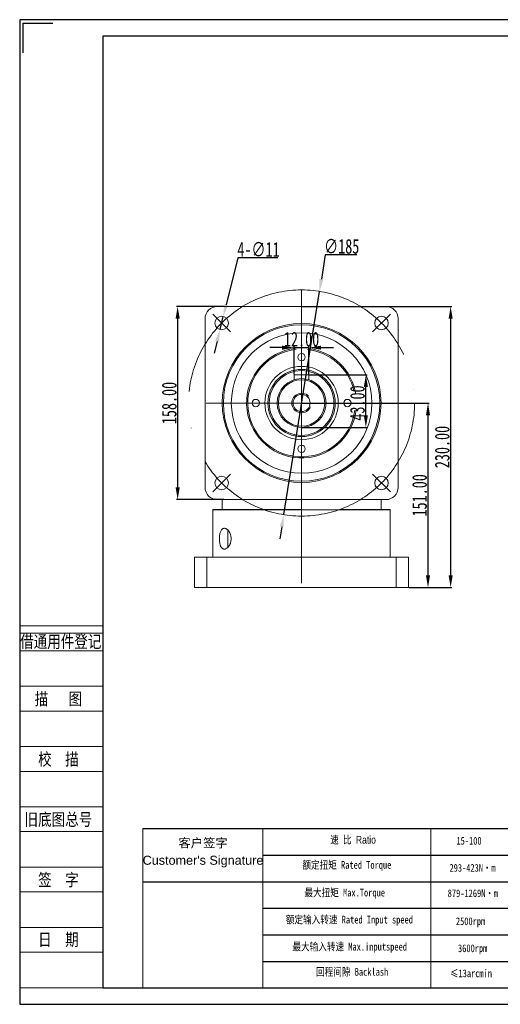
# Model space of a CAD drawing. Header units: millimetres. Extents: x 13048 to 14187, y -1261 to -455.
# Tile 1 of 3: x 13048 to 13441, y -1261 to -455. Entities that reach past the tile are written whole.
import ezdxf
from ezdxf.enums import TextEntityAlignment as Align

# ---------------------------------------------------------------- set-up
doc = ezdxf.new("R2010")
doc.units = ezdxf.units.MM
doc.header["$PDSIZE"] = -5
doc.linetypes.add('ACAD_ISO04W100', pattern=[30, 24, -3, 0, -3])
doc.layers.get('0').update_dxf_attribs({"lineweight": 18})
doc.layers.get('Defpoints').update_dxf_attribs({"lineweight": 18})
for name, color, linetype, lineweight in [('2细线层', 4, 'Continuous', 15), ('6文字层', 3, 'Continuous', 15), ('7标注层', 4, 'Continuous', 15), ('SLD-0', 7, 'Continuous', 18), ('sold', 2, 'Continuous', 15), ('中心', 1, 'ACAD_ISO04W100', 13), ('图框_外框线', 7, 'Continuous', 30), ('标注', 3, 'Continuous', 15)]:
    doc.layers.add(name, color=color, linetype=linetype, lineweight=lineweight)
doc.styles.get("Standard").update_dxf_attribs({"font": 'txt', "width": 0.707})
doc.styles.add('宋体', font='txt', dxfattribs={"width": 0.8})
doc.styles.add('标准', font='txt')
doc.dimstyles.new('机械$0', dxfattribs={"dimtxt": 7, "dimasz": 2, "dimexe": 1, "dimexo": 0.5, "dimgap": 0.4, "dimtad": 1, "dimtoh": 1, "dimzin": 0, "dimdsep": 46, "dimtxsty": 'Standard', "dimcen": 0, "dimdle": 4, "dimclrd": 256, "dimclre": 256, "dimclrt": 256, "dimazin": 2, "dimtfac": 1, "dimtmove": 0, "dimatfit": 3, "dimfxl": 1, "dimtolj": 1, "dimarcsym": 0})
doc.dimstyles.new('机械$3', dxfattribs={"dimtxt": 6, "dimasz": 4, "dimexe": 1, "dimexo": 0.5, "dimgap": 0.4, "dimtad": 1, "dimtih": 1, "dimtoh": 1, "dimzin": 9, "dimdsep": 46, "dimtxsty": 'Standard', "dimcen": 0, "dimazin": 2, "dimtfac": 1, "dimtmove": 0, "dimatfit": 3, "dimfxl": 1, "dimarcsym": 0})

# ---------------------------------------------------------------- blocks, each defined once
blk = doc.blocks.new('*D28')
at = {"layer": 'Defpoints', "color": 0}
for p in [(13215.79, -689.88), (13177.42, -847.88), (13215.79, -847.88)]:
    blk.add_point(p, dxfattribs=at)
at = {"layer": '标注', "lineweight": -2, "ltscale": 0.1}
for p, q in [((13215.29, -689.88), (13176.42, -689.88)), ((13177.42, -699.88), (13177.42, -837.88)), ((13215.29, -847.88), (13176.42, -847.88))]:
    blk.add_line(p, q, dxfattribs=at)
at = {"layer": '标注'}
for points in [[(13179.09, -699.88), (13175.76, -699.88), (13177.42, -689.88)], [(13175.76, -837.88), (13179.09, -837.88), (13177.42, -847.88)]]:
    blk.add_solid(points, dxfattribs=at)
at = {"layer": '标注', "insert": (13170.56, -768.88), "char_height": 12, "attachment_point": 5, "rotation": 90}
blk.add_mtext('\\A1;158.00', dxfattribs=at)
blk = doc.blocks.new('*D29')
at = {"layer": 'Defpoints', "color": 0}
for p in [(13284.83, -723.6), (13272.83, -745.88), (13284.83, -745.88)]:
    blk.add_point(p, dxfattribs=at)
at = {"layer": '标注', "lineweight": -2, "ltscale": 0.1}
for p, q in [((13262.83, -723.6), (13252.83, -723.6)), ((13272.83, -745.38), (13272.83, -722.6)), ((13272.83, -723.6), (13284.83, -723.6)), ((13284.83, -745.38), (13284.83, -722.6)), ((13294.83, -723.6), (13304.83, -723.6))]:
    blk.add_line(p, q, dxfattribs=at)
at = {"layer": '标注'}
for points in [[(13262.83, -725.26), (13262.83, -721.93), (13272.83, -723.6)], [(13294.83, -721.93), (13294.83, -725.26), (13284.83, -723.6)]]:
    blk.add_solid(points, dxfattribs=at)
at = {"layer": '标注', "insert": (13278.83, -716.73), "char_height": 12, "attachment_point": 5}
blk.add_mtext('\\A1;12.00', dxfattribs=at)
blk = doc.blocks.new('*D30')
at = {"layer": 'Defpoints', "color": 0}
for p in [(13284.83, -745.88), (13331.43, -745.88), (13278.83, -788.88)]:
    blk.add_point(p, dxfattribs=at)
at = {"layer": '标注', "lineweight": -2, "ltscale": 0.1}
for p, q in [((13285.33, -745.88), (13332.43, -745.88)), ((13331.43, -778.88), (13331.43, -755.88)), ((13279.33, -788.88), (13332.43, -788.88))]:
    blk.add_line(p, q, dxfattribs=at)
at = {"layer": '标注'}
for points in [[(13333.1, -755.88), (13329.76, -755.88), (13331.43, -745.88)], [(13329.76, -778.88), (13333.1, -778.88), (13331.43, -788.88)]]:
    blk.add_solid(points, dxfattribs=at)
at = {"layer": '标注', "insert": (13324.57, -768.88), "char_height": 12, "attachment_point": 5, "rotation": 90}
blk.add_mtext('\\A1;43.00', dxfattribs=at)
blk = doc.blocks.new('*U8')
at = {"linetype": 'Continuous'}
blk.add_circle((0, 0), 5.5, dxfattribs=at)
blk = doc.blocks.new('*U7')
at = {"color": 0, "linetype": 'ByBlock', "lineweight": -2}
blk.add_blockref('*U8', (29758.76, 648.37), dxfattribs=at)
for p, rotation in [((29889.58, 648.37), 270), ((29758.76, 517.55), 90), ((29889.58, 517.55), 180)]:
    blk.add_blockref('*U8', p, dxfattribs=dict(at, rotation=rotation))
blk = doc.blocks.new('*D31')
at = {"layer": 'Defpoints', "color": 0}
for p in [(13278.83, -689.88), (13366.33, -919.88), (13400.82, -919.88)]:
    blk.add_point(p, dxfattribs=at)
at = {"layer": '标注', "lineweight": -2, "ltscale": 0.1}
for p, q in [((13279.33, -689.88), (13401.82, -689.88)), ((13400.82, -699.88), (13400.82, -909.88)), ((13366.83, -919.88), (13401.82, -919.88))]:
    blk.add_line(p, q, dxfattribs=at)
at = {"layer": '标注'}
for points in [[(13402.49, -699.88), (13399.16, -699.88), (13400.82, -689.88)], [(13399.16, -909.88), (13402.49, -909.88), (13400.82, -919.88)]]:
    blk.add_solid(points, dxfattribs=at)
at = {"layer": '标注', "insert": (13393.96, -804.88), "char_height": 12, "attachment_point": 5, "rotation": 90}
blk.add_mtext('\\A1;230.00', dxfattribs=at)
blk = doc.blocks.new('*D32')
at = {"layer": 'Defpoints', "color": 0}
for p in [(13278.83, -768.88), (13366.33, -919.88), (13382.28, -919.88)]:
    blk.add_point(p, dxfattribs=at)
at = {"layer": '标注', "lineweight": -2, "ltscale": 0.1}
for p, q in [((13279.33, -768.88), (13383.28, -768.88)), ((13382.28, -778.88), (13382.28, -909.88)), ((13366.83, -919.88), (13383.28, -919.88))]:
    blk.add_line(p, q, dxfattribs=at)
at = {"layer": '标注'}
for points in [[(13383.95, -778.88), (13380.61, -778.88), (13382.28, -768.88)], [(13380.61, -909.88), (13383.95, -909.88), (13382.28, -919.88)]]:
    blk.add_solid(points, dxfattribs=at)
at = {"layer": '标注', "insert": (13375.41, -844.38), "char_height": 12, "attachment_point": 5, "rotation": 90}
blk.add_mtext('\\A1;151.00', dxfattribs=at)
blk = doc.blocks.new('*D37')
at = {"layer": 'Defpoints', "color": 0}
for p in [(13214.75, -698.13), (13212.09, -708.81)]:
    blk.add_point(p, dxfattribs=at)
at = {"layer": '标注', "color": 0, "lineweight": -2, "ltscale": 0.1}
for p, q in [((13226.72, -650.05), (13217.17, -688.43)), ((13259.43, -650.05), (13226.72, -650.05)), ((13212.09, -708.81), (13214.75, -698.13)), ((13209.68, -718.51), (13207.26, -728.21))]:
    blk.add_line(p, q, dxfattribs=at)
at = {"layer": '标注', "color": 0}
for points in [[(13215.55, -688.03), (13218.78, -688.83), (13214.75, -698.13)], [(13211.3, -718.91), (13208.06, -718.11), (13212.09, -708.81)]]:
    blk.add_solid(points, dxfattribs=at)
at = {"layer": '标注', "color": 0, "insert": (13243.57, -643.22), "char_height": 12, "attachment_point": 5}
blk.add_mtext('4-∅11', dxfattribs=at)
blk = doc.blocks.new('*D38')
at = {"layer": 'Defpoints', "color": 0}
for p in [(13293.47, -677.54), (13264.2, -860.21)]:
    blk.add_point(p, dxfattribs=at)
at = {"layer": '标注', "color": 0, "lineweight": -2, "ltscale": 0.1}
for p, q in [((13298.25, -647.66), (13295.05, -667.67)), ((13324.09, -647.66), (13298.25, -647.66)), ((13264.2, -860.21), (13293.47, -677.54)), ((13262.61, -870.09), (13261.03, -879.96))]:
    blk.add_line(p, q, dxfattribs=at)
at = {"layer": '标注', "color": 0}
for points in [[(13293.4, -667.4), (13296.69, -667.93), (13293.47, -677.54)], [(13264.26, -870.35), (13260.97, -869.82), (13264.2, -860.21)]]:
    blk.add_solid(points, dxfattribs=at)
at = {"layer": '标注', "color": 0, "insert": (13311.67, -640.8), "char_height": 12, "attachment_point": 5}
blk.add_mtext('∅185', dxfattribs=at)
blk = doc.blocks.new('*U14')
at = {"layer": '中心', "ltscale": 10}
blk.add_line((7.28, -7.28), (-7.28, 7.28), dxfattribs=at)
blk = doc.blocks.new('*U13')
at = {"layer": '标注', "color": 0, "linetype": 'ByBlock', "lineweight": -2}
blk.add_blockref('*U14', (29641.86, 2566.91), dxfattribs=at)
for p, rotation in [((29772.67, 2566.91), 270), ((29641.86, 2436.1), 90), ((29772.67, 2436.1), 180)]:
    blk.add_blockref('*U14', p, dxfattribs=dict(at, rotation=rotation))

msp = doc.modelspace()

# ---------------------------------------------------------------- linework, layer by layer
at = {"linetype": 'Continuous'}
for p, q in [((13347.831, -689.88), (13209.831, -689.88)), ((13199.831, -699.88), (13199.831, -837.88)), ((13357.831, -837.88), (13357.831, -699.88)), ((13272.831, -745.88), (13272.831, -749.801)), ((13272.831, -745.88), (13284.831, -745.88)), ((13284.831, -745.88), (13284.831, -749.801)), ((13209.831, -847.88), (13347.831, -847.88)), ((13213.831, -847.88), (13213.831, -855.88)), ((13343.831, -855.88), (13343.831, -847.88)), ((13246.717, -855.88), (13206.331, -855.88)), ((13206.331, -855.88), (13206.331, -894.88)), ((13351.331, -856.38), (13206.331, -856.38)), ((13278.831, -855.88), (13246.717, -855.88)), ((13351.331, -855.88), (13310.944, -855.88)), ((13351.331, -855.88), (13351.331, -894.88)), ((13218.551, -879.88), (13218.551, -872.784)), ((13218.551, -886.923), (13218.551, -879.88)), ((13191.331, -919.88), (13191.331, -894.88)), ((13366.331, -894.88), (13191.331, -894.88)), ((13201.331, -919.88), (13201.331, -894.88)), ((13356.331, -919.88), (13356.331, -894.88)), ((13366.331, -919.88), (13366.331, -894.88)), ((13366.331, -919.88), (13191.331, -919.88))]:
    msp.add_line(p, q, dxfattribs=at)
for p, q in [((13247.113, -1117.029), (13247.113, -1247.227)), ((13384.54, -1117.029), (13384.54, -1247.227))]:
    msp.add_line(p, q)
for centre, radius in [((13278.831, -768.88), 65), ((13278.831, -768.88), 64), ((13278.831, -768.88), 57.5), ((13278.831, -731.38), 3), ((13278.831, -768.88), 30), ((13278.831, -768.88), 27.5), ((13278.831, -768.88), 26.5), ((13278.831, -768.88), 20), ((13278.831, -768.88), 19), ((13278.831, -768.88), 7), ((13241.331, -768.88), 3), ((13316.331, -768.88), 3), ((13278.831, -806.38), 3)]:
    msp.add_circle(centre, radius, dxfattribs=at)
for centre, radius, start, end in [((13209.831, -699.88), 10, 90, 180), ((13347.831, -699.88), 10, 0, 90), ((13278.831, -768.88), 45, 96.641904, 352.386634), ((13278.831, -768.88), 45, 9.079456, 82.951431), ((13278.831, -768.88), 44, 95.693508, 352.350417), ((13278.831, -768.88), 44, 13.182592, 83.576392), ((13209.831, -837.88), 10, 180, 270), ((13347.831, -837.88), 10, 270, 0)]:
    msp.add_arc(centre, radius, start, end, dxfattribs=at)
msp.add_open_spline([(13221.217, -879.88), (13221.217, -880.487), (13221.167, -881.079), (13221.027, -881.947), (13220.968, -882.234), (13220.831, -882.793), (13220.753, -883.064), (13220.581, -883.588), (13220.486, -883.842), (13220.281, -884.333), (13220.17, -884.572), (13219.822, -885.251), (13219.569, -885.661), (13219.163, -886.219), (13219.024, -886.395), (13218.74, -886.724), (13218.597, -886.877), (13218.16, -887.303), (13217.861, -887.545), (13217.251, -887.944), (13216.947, -888.096), (13216.344, -888.31), (13216.044, -888.372), (13215.449, -888.401), (13215.161, -888.367), (13214.606, -888.201), (13214.338, -888.07), (13213.952, -887.793), (13213.825, -887.687), (13213.583, -887.452), (13213.466, -887.323), (13213.129, -886.898), (13212.921, -886.567), (13212.635, -885.992), (13212.544, -885.786), (13212.375, -885.358), (13212.296, -885.135), (13212.15, -884.668), (13212.082, -884.426), (13211.957, -883.92), (13211.9, -883.656), (13211.748, -882.841), (13211.672, -882.278), (13211.569, -881.113), (13211.542, -880.504), (13211.541, -879.306), (13211.565, -878.711), (13211.666, -877.528), (13211.741, -876.962), (13211.94, -875.882), (13212.066, -875.363), (13212.359, -874.421), (13212.526, -873.991), (13212.908, -873.214), (13213.117, -872.879), (13213.455, -872.449), (13213.573, -872.318), (13213.816, -872.08), (13213.942, -871.974), (13214.328, -871.696), (13214.596, -871.562), (13215.017, -871.436), (13215.161, -871.406), (13215.451, -871.371), (13215.597, -871.366), (13216.039, -871.387), (13216.339, -871.448), (13216.796, -871.61), (13216.949, -871.676), (13217.255, -871.83), (13217.406, -871.917), (13217.858, -872.213), (13218.156, -872.453), (13218.595, -872.881), (13218.74, -873.036), (13219.024, -873.365), (13219.162, -873.54), (13219.564, -874.091), (13219.816, -874.498), (13220.277, -875.397), (13220.489, -875.895), (13220.749, -876.683), (13220.828, -876.953), (13220.965, -877.509), (13221.024, -877.797), (13221.167, -878.675), (13221.217, -879.273), (13221.217, -879.88)], degree=3, knots=[0, 0, 0, 0, 0.03125, 0.03125, 0.046875, 0.046875, 0.0625, 0.0625, 0.078125, 0.078125, 0.09375, 0.09375, 0.125, 0.125, 0.140625, 0.140625, 0.15625, 0.15625, 0.1875, 0.1875, 0.21875, 0.21875, 0.25, 0.25, 0.28125, 0.28125, 0.3125, 0.3125, 0.328125, 0.328125, 0.34375, 0.34375, 0.375, 0.375, 0.390625, 0.390625, 0.40625, 0.40625, 0.421875, 0.421875, 0.4375, 0.4375, 0.46875, 0.46875, 0.5, 0.5, 0.53125, 0.53125, 0.5625, 0.5625, 0.59375, 0.59375, 0.625, 0.625, 0.65625, 0.65625, 0.671875, 0.671875, 0.6875, 0.6875, 0.71875, 0.71875, 0.734375, 0.734375, 0.75, 0.75, 0.78125, 0.78125, 0.796875, 0.796875, 0.8125, 0.8125, 0.84375, 0.84375, 0.859375, 0.859375, 0.875, 0.875, 0.90625, 0.90625, 0.9375, 0.9375, 0.953125, 0.953125, 0.96875, 0.96875, 1, 1, 1, 1], dxfattribs=at)
at = {"layer": '2细线层'}
for p, q in [((13048.147, -951.222), (13116.083, -951.222)), ((13048.147, -957.026), (13116.083, -957.026)), ((13048.147, -971.535), (13116.083, -971.535)), ((13048.147, -1000.553), (13116.083, -1000.553)), ((13048.147, -1020.865), (13116.083, -1020.865)), ((13048.147, -1049.883), (13116.083, -1049.883)), ((13048.147, -1070.196), (13116.083, -1070.196)), ((13048.147, -1099.213), (13116.083, -1099.213)), ((13048.147, -1119.526), (13116.083, -1119.526)), ((13048.147, -1148.544), (13116.083, -1148.544)), ((13048.147, -1168.856), (13116.083, -1168.856)), ((13048.147, -1197.874), (13116.083, -1197.874)), ((13048.147, -1218.187), (13116.083, -1218.187)), ((13048.147, -1247.204), (13116.083, -1247.204))]:
    msp.add_line(p, q, dxfattribs=at)
at = {"layer": '7标注层', "color": 0}
msp.add_line((13148.899, -1117.029), (13148.899, -1247.204), dxfattribs=at)
at = {"layer": 'sold', "linetype": 'Continuous'}
msp.add_arc((13278.831, -768.88), 8, 44.347909, 337.448424, dxfattribs=at)
at = {"layer": '中心', "ltscale": 10}
for p, q in [((13278.831, -676.38), (13278.831, -930.876)), ((13200.666, -768.88), (13356.995, -768.88))]:
    msp.add_line(p, q, dxfattribs=at)
msp.add_circle((13278.831, -768.88), 92.5, dxfattribs=at)
at = {"layer": '图框_外框线'}
for p, q in [((13148.899, -1117.029), (14173.753, -1117.029)), ((13247.113, -1138.749), (13823.102, -1138.749)), ((13148.899, -1160.469), (14173.753, -1160.469)), ((13247.113, -1182.188), (14173.753, -1182.188)), ((13247.113, -1203.908), (14173.753, -1203.908)), ((13247.113, -1225.628), (14173.753, -1225.628))]:
    msp.add_line(p, q, dxfattribs=at)
at = {"layer": '图框_外框线', "color": 3}
msp.add_lwpolyline([(13048.283, -1260.764), (14187.312, -1260.764), (14187.312, -455.308), (13048.283, -455.308)], close=True, dxfattribs=at)
msp.add_lwpolyline([(13050.995, -482.428), (13050.995, -458.02), (13075.403, -458.02)], dxfattribs=at)
at = {"layer": '图框_外框线', "color": 3, "lineweight": 25}
msp.add_lwpolyline([(13116.083, -1247.204), (14173.753, -1247.204), (14173.753, -468.868), (13116.083, -468.868)], close=True, dxfattribs=at)

# ---------------------------------------------------------------- block references
at = {"linetype": 'Continuous'}
msp.add_blockref('*U7', (-16545.34, -1351.84), dxfattribs=at)
at = {"layer": '标注'}
msp.add_blockref('*U13', (-16428.433, -3270.383), dxfattribs=at)

# ---------------------------------------------------------------- texts
at = {"layer": '6文字层', "color": 3, "style": '宋体', "width": 0.8}
for s, p in [('借通用件登记', (13081.747, -963.896)), ('描   图', (13079.81, -1010.709)), ('校  描', (13079.81, -1060.039)), ('旧底图总号', (13079.81, -1109.37)), ('签  字', (13079.81, -1158.7)), ('日  期', (13079.829, -1207.741))]:
    msp.add_text(s, height=10.1562, dxfattribs=at).set_placement(p, align=Align.MIDDLE)
at = {"layer": 'SLD-0', "color": 1, "attachment_point": 2, "line_spacing_factor": 1.15057, "style": '标准'}
for s, insert, char_height, width in [("{\\farial|b0|i0|c134|p34;客户签字\\PCustomer's Signature}", (13198.175, -1125.066), 7.38, 126.09166), ('\\W0.8;速 比 \\farial|b0|i0|c134|p34;Ratio', (13320.976, -1123.001), 6.3, 59.15682), ('\\pxqc;{\\W0.8;15-100}', (13415.859, -1123.837), 6.3, 30.78267), ('{\\W0.8;额定扭矩 Rated Torque}', (13315.887, -1143.597), 6.3, 128.54297), ('{\\W0.8;293-423N·m}', (13418.73, -1145.972), 6.3, 59.96562), ('{\\W0.8;最大扭矩 Max.Torque}', (13314.106, -1166.228), 6.3, 85.46018), ('{\\W0.8;879-1269N·m}', (13418.987, -1166.768), 6.3, 72.0044), ('{\\W0.8;额定输入转速 Rated Input speed}', (13317.922, -1188.349), 6.3, 137.90963), ('{\\W0.8;2500rpm}', (13417.111, -1189.666), 6.3, 49.88605), ('{\\W0.8;最大输入转速 Max.inputspeed }', (13318.177, -1210.471), 6.3, 158.76388), ('{\\W0.8;3600rpm}', (13418.839, -1211.773), 6.3, 158.30692), ('{\\W0.8;回程间隙 Backlash}', (13320.212, -1231.067), 6.3, 92.65913), ('{\\W0.8;≤13arcmin }', (13417.515, -1232.267), 6.3, 55.69304)]:
    msp.add_mtext(s, dxfattribs=dict(at, insert=insert, char_height=char_height, width=width))

# ---------------------------------------------------------------- dimensions: what is measured, and where the dimension line sits
at = {"layer": '标注', "ltscale": 0.1}
dim = msp.add_diameter_dim_2p(p1=(13212.095, -708.806), p2=(13214.751, -698.132), text='4-<>', dimstyle='机械$3', override={"dimtxt": 12, "dimasz": 10, "dimgap": 1, "dimcen": 10}, dxfattribs=at)
dim.commit()
dim.dimension.update_dxf_attribs({"geometry": '*D37', "text_midpoint": (13243.571, -650.054), "dimtype": 163})
dim = msp.add_diameter_dim_2p(p1=(13264.196, -860.211), p2=(13293.466, -677.541), dimstyle='机械$3', override={"dimtxt": 12, "dimasz": 10, "dimgap": 1, "dimcen": 10}, dxfattribs=at)
dim.commit()
dim.dimension.update_dxf_attribs({"geometry": '*D38', "text_midpoint": (13311.671, -647.661), "dimtype": 163})
for base, p1, p2, picture, middle in [((13177.424, -847.88), (13215.791, -689.88), (13215.791, -847.88), '*D28', (13177.424, -768.88)), ((13400.825, -919.88), (13278.831, -689.88), (13366.331, -919.88), '*D31', (13400.825, -804.88)), ((13331.431, -745.88), (13278.831, -788.88), (13284.831, -745.88), '*D30', (13331.431, -768.88)), ((13382.28, -919.88), (13278.831, -768.88), (13366.331, -919.88), '*D32', (13382.28, -844.38))]:
    dim = msp.add_linear_dim(base=base, p1=p1, p2=p2, angle=90, dimstyle='机械$0', override={"dimtxt": 12, "dimasz": 10, "dimgap": 1, "dimcen": 10}, dxfattribs=at)
    dim.commit()
    dim.dimension.update_dxf_attribs({"geometry": picture, "text_midpoint": middle, "dimtype": 160})
dim = msp.add_linear_dim(base=(13284.831, -723.595), p1=(13272.831, -745.88), p2=(13284.831, -745.88), dimstyle='机械$0', override={"dimtxt": 12, "dimasz": 10, "dimgap": 1, "dimcen": 10}, dxfattribs=at)
dim.commit()
dim.dimension.update_dxf_attribs({"geometry": '*D29', "text_midpoint": (13278.831, -723.595), "dimtype": 160})

doc.saveas('drawing.dxf')
